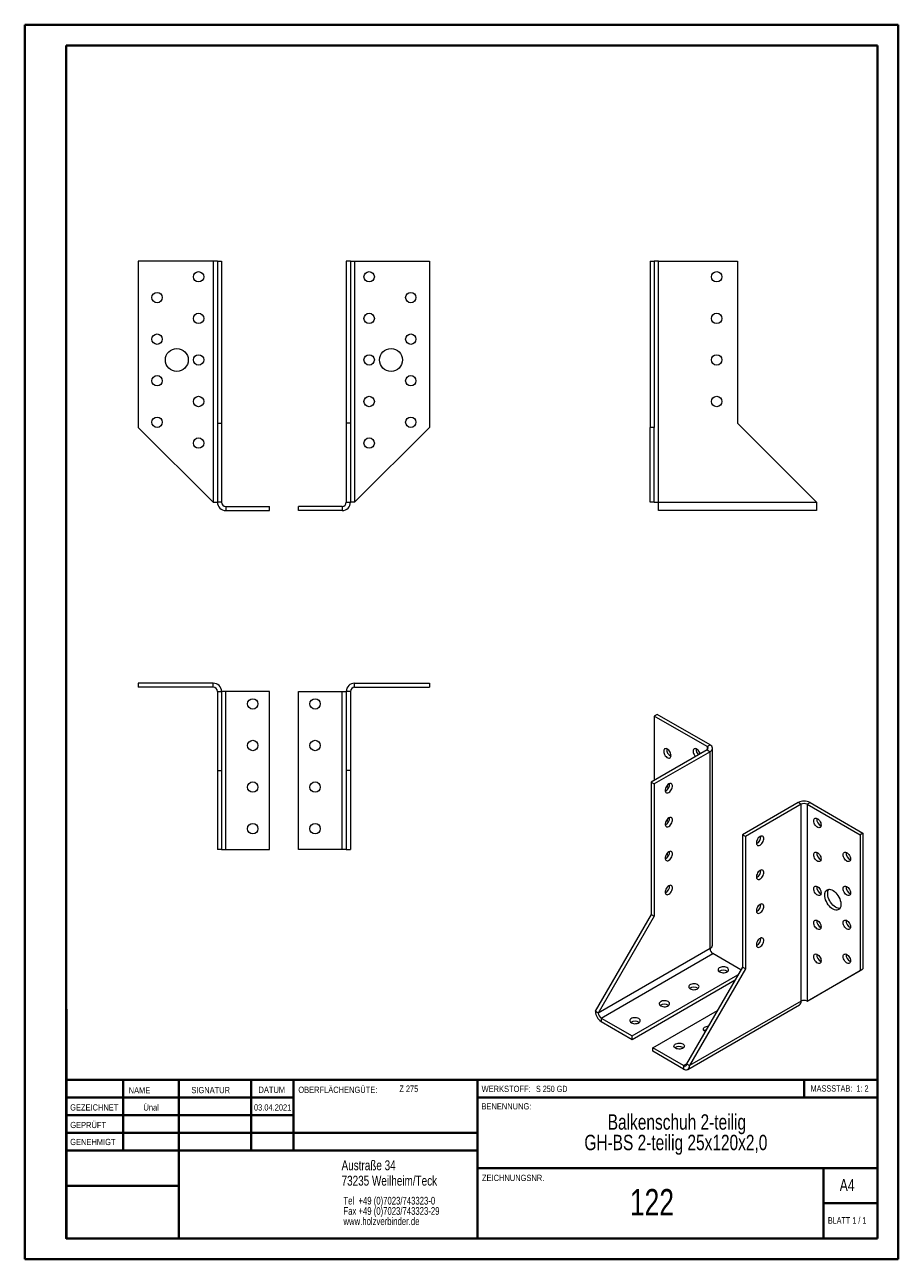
# Model space of a CAD drawing. Header units: millimetres. Extents: x 0 to 210, y 0 to 297.
import ezdxf

# ---------------------------------------------------------------- set-up
doc = ezdxf.new("R2010")
doc.units = ezdxf.units.MM
doc.styles.add('SLDTEXTSTYLE0', font='TXT', dxfattribs={"width": 0.75})
doc.styles.add('SLDTEXTSTYLE1', font='TXT', dxfattribs={"width": 0.681818})
doc.styles.add('SLDTEXTSTYLE2', font='TXT', dxfattribs={"width": 0.7})
doc.styles.add('SLDTEXTSTYLE3', font='TXT', dxfattribs={"width": 0.6875})

# ---------------------------------------------------------------- blocks, each defined once
blk = doc.blocks.new('SW_NOTE_0')
at = {"color": 0, "linetype": 'Continuous', "lineweight": 0, "char_height": 1.8521, "attachment_point": 1, "style": 'SLDTEXTSTYLE0'}
for s, insert in [('Tel  +49 (0)7023/743323-0', (0, 2.39)), ('Fax +49 (0)7023/743323-29', (0, -0.08)), ('www.holzverbinder.de', (0, -2.55))]:
    blk.add_mtext(s, dxfattribs=dict(at, insert=insert))
blk = doc.blocks.new('SW_NOTE_1')
at = {"color": 0, "linetype": 'Continuous', "lineweight": 0, "char_height": 3.7042, "attachment_point": 2, "style": 'SLDTEXTSTYLE0'}
for s, insert in [('Balkenschuh 2-teilig', (23.27, 4.77)), ('GH-BS 2-teilig 25x120x2,0', (23.02, -0.16))]:
    blk.add_mtext(s, dxfattribs=dict(at, insert=insert))

msp = doc.modelspace()

# ---------------------------------------------------------------- linework, layer by layer
at = {"color": 7, "linetype": 'Continuous', "lineweight": 40}
for p, q in [((0.08, 0.21), (0.08, 297.21)), ((0.08, 297.21), (210.08, 297.21)), ((210.08, 0.21), (210.08, 297.21)), ((210.08, 292.21), (210.08, 297.21)), ((10.08, 292.21), (205.08, 292.21)), ((10.08, 5.21), (10.08, 292.21)), ((205.08, 5.21), (205.08, 292.21)), ((10.11, 60.37), (10.11, 5.12)), ((205.08, 43.37), (10.11, 43.37)), ((23.71, 43.37), (23.71, 26.37)), ((37.1, 43.37), (37.1, 5.12)), ((54.51, 43.37), (54.51, 26.37)), ((64.71, 26.37), (64.71, 43.37)), ((108.91, 43.37), (108.91, 5.12)), ((187.47, 39.12), (187.47, 43.37)), ((64.71, 39.1), (10.11, 39.1)), ((205.08, 39.12), (108.91, 39.12)), ((64.71, 34.87), (10.11, 34.87)), ((108.91, 30.62), (10.11, 30.62)), ((108.91, 26.37), (10.11, 26.37)), ((108.91, 22.12), (205.08, 22.12)), ((192.08, 5.21), (192.08, 22.21)), ((37.1, 17.87), (10.11, 17.87)), ((10.11, 13.71), (10.08, 13.71)), ((205.08, 13.71), (192.08, 13.71)), ((10.11, 9.46), (10.08, 9.46)), ((10.08, 5.21), (205.08, 5.21)), ((205.08, 5.21), (180.99, 5.21)), ((0.08, 0.21), (210.08, 0.21))]:
    msp.add_line(p, q, dxfattribs=at)
at = {"color": 7, "linetype": 'Continuous', "lineweight": 15}
for p, q in [((27.39, 240.32), (27.39, 200.32)), ((45.39, 240.32), (27.39, 240.32)), ((45.39, 240.32), (45.39, 182.32)), ((46.39, 240.32), (45.39, 240.32)), ((46.39, 240.32), (47.39, 240.32)), ((46.39, 240.32), (46.39, 201.32)), ((47.39, 240.32), (47.39, 201.32)), ((78.39, 240.32), (77.39, 240.32)), ((77.39, 240.32), (77.39, 201.32)), ((78.39, 240.32), (78.39, 201.32)), ((78.39, 240.32), (79.39, 240.32)), ((79.39, 240.32), (79.39, 182.32)), ((79.39, 240.32), (97.39, 240.32)), ((97.39, 240.32), (97.39, 200.32)), ((150.42, 240.32), (151.42, 240.32)), ((150.42, 240.32), (150.42, 200.32)), ((151.42, 240.32), (151.42, 200.32)), ((152.42, 240.32), (151.42, 240.32)), ((152.42, 182.32), (152.42, 240.32)), ((152.42, 240.32), (171.42, 240.32)), ((171.42, 240.32), (171.42, 201.32)), ((45.39, 182.32), (27.39, 200.32)), ((46.39, 201.32), (46.39, 182.32)), ((46.39, 201.32), (47.39, 201.32)), ((47.39, 201.32), (47.39, 182.32)), ((77.39, 201.32), (77.39, 182.32)), ((78.39, 201.32), (77.39, 201.32)), ((78.39, 201.32), (78.39, 182.32)), ((79.39, 182.32), (97.39, 200.32)), ((151.42, 200.32), (150.42, 200.32)), ((150.42, 182.32), (150.42, 200.32)), ((151.42, 182.32), (151.42, 200.32)), ((171.42, 201.32), (190.42, 182.32)), ((45.39, 182.32), (46.39, 182.32)), ((47.39, 182.32), (46.39, 182.32)), ((48.39, 181.32), (48.39, 180.32)), ((48.39, 181.32), (58.89, 181.32)), ((58.89, 180.32), (58.89, 181.32)), ((65.89, 180.32), (65.89, 181.32)), ((76.39, 181.32), (65.89, 181.32)), ((76.39, 181.32), (76.39, 180.32)), ((77.39, 182.32), (78.39, 182.32)), ((79.39, 182.32), (78.39, 182.32)), ((151.42, 182.32), (150.42, 182.32)), ((151.42, 182.32), (152.42, 182.32)), ((152.42, 182.32), (190.42, 182.32)), ((152.42, 180.32), (152.42, 182.32)), ((190.42, 182.32), (190.42, 180.32)), ((48.39, 180.32), (58.89, 180.32)), ((76.39, 180.32), (65.89, 180.32)), ((190.42, 180.32), (152.42, 180.32)), ((27.39, 138.81), (27.39, 137.81)), ((45.39, 138.81), (27.39, 138.81)), ((45.39, 137.81), (27.39, 137.81)), ((45.39, 137.81), (45.39, 138.81)), ((46.39, 136.81), (47.39, 136.81)), ((46.39, 136.81), (46.39, 117.81)), ((47.39, 136.81), (47.39, 117.81)), ((48.39, 136.81), (47.39, 136.81)), ((48.39, 98.81), (48.39, 136.81)), ((58.89, 136.81), (48.39, 136.81)), ((58.89, 98.81), (58.89, 136.81)), ((65.89, 98.81), (65.89, 136.81)), ((65.89, 136.81), (76.39, 136.81)), ((76.39, 136.81), (77.39, 136.81)), ((76.39, 98.81), (76.39, 136.81)), ((78.39, 136.81), (77.39, 136.81)), ((77.39, 136.81), (77.39, 117.81)), ((78.39, 136.81), (78.39, 117.81)), ((79.39, 137.81), (79.39, 138.81)), ((79.39, 138.81), (97.39, 138.81)), ((79.39, 137.81), (97.39, 137.81)), ((97.39, 138.81), (97.39, 137.81)), ((152.1, 131.31), (151.39, 130.9)), ((151.39, 130.9), (151.39, 115.39)), ((164.12, 123.55), (151.39, 130.9)), ((164.82, 123.96), (152.1, 131.31)), ((164.12, 122.74), (150.68, 114.98)), ((164.82, 122.33), (151.39, 114.57)), ((164.12, 123.55), (164.82, 123.96)), ((164.12, 122.74), (164.82, 122.33)), ((164.82, 74.97), (164.82, 122.33)), ((165.41, 75.79), (165.41, 123.15)), ((46.39, 117.81), (47.39, 117.81)), ((46.39, 117.81), (46.39, 98.81)), ((47.39, 117.81), (47.39, 98.81)), ((78.39, 117.81), (77.39, 117.81)), ((77.39, 117.81), (77.39, 98.81)), ((78.39, 117.81), (78.39, 98.81)), ((150.68, 114.98), (151.39, 114.57)), ((150.68, 114.98), (150.68, 83.14)), ((151.39, 114.57), (151.39, 82.73)), ((186.04, 110.08), (172.6, 102.33)), ((186.74, 109.68), (186.04, 110.08)), ((188.16, 109.68), (188.87, 110.08)), ((188.87, 110.08), (201.59, 102.74)), ((186.74, 109.68), (173.31, 101.92)), ((186.74, 62.32), (186.74, 109.68)), ((188.16, 109.68), (188.16, 62.32)), ((188.16, 109.68), (200.89, 102.33)), ((173.31, 101.92), (172.6, 102.33)), ((172.6, 102.33), (172.6, 70.48)), ((173.31, 101.92), (173.31, 70.07)), ((201.59, 102.74), (200.89, 102.33)), ((200.89, 102.33), (200.89, 69.67)), ((201.59, 102.74), (201.59, 70.07)), ((47.39, 98.81), (46.39, 98.81)), ((47.39, 98.81), (48.39, 98.81)), ((48.39, 98.81), (58.89, 98.81)), ((76.39, 98.81), (65.89, 98.81)), ((77.39, 98.81), (76.39, 98.81)), ((77.39, 98.81), (78.39, 98.81)), ((150.68, 83.14), (137.25, 59.87)), ((151.39, 82.73), (137.95, 59.46)), ((150.68, 83.14), (151.39, 82.73)), ((164.82, 74.97), (137.95, 59.46)), ((138.66, 58.23), (165.53, 73.75)), ((172.25, 69.87), (165.53, 73.75)), ((146.09, 53.95), (171.54, 68.64)), ((172.6, 70.48), (159.17, 47.21)), ((173.31, 70.07), (159.87, 46.8)), ((173.31, 70.07), (172.6, 70.48)), ((188.16, 62.32), (200.89, 69.67)), ((188.87, 62.72), (201.59, 70.07)), ((200.89, 69.67), (201.59, 70.07)), ((146.09, 53.13), (170.83, 67.42)), ((188.16, 62.32), (188.87, 62.72)), ((137.95, 59.46), (137.25, 59.87)), ((151.04, 51.09), (166.59, 60.07)), ((159.46, 45.89), (186.33, 61.4)), ((186.74, 62.32), (159.87, 46.8)), ((138.66, 58.23), (138.66, 57.42)), ((138.66, 58.23), (146.09, 53.95)), ((138.66, 57.42), (146.09, 53.13)), ((146.09, 53.13), (146.09, 53.95)), ((151.04, 50.27), (151.04, 51.09)), ((158.46, 46.8), (151.04, 51.09)), ((158.28, 51.19), (158.43, 51.09)), ((158.46, 45.99), (151.04, 50.27)), ((158.46, 46.8), (158.46, 45.99)), ((159.17, 47.21), (159.87, 46.8))]:
    msp.add_line(p, q, dxfattribs=at)
at = {"color": 8, "linetype": 'Continuous', "lineweight": 15}
for p, q in [((164.12, 123.55), (164.12, 122.74)), ((158.46, 46.8), (159.17, 47.21))]:
    msp.add_line(p, q, dxfattribs=at)
at = {"color": 7, "linetype": 'Continuous', "lineweight": 0}
for p, q in [((64.71, 39.12), (10.11, 39.12)), ((23.71, 5.21), (23.71, 5.12)), ((54.51, 5.21), (54.51, 5.12))]:
    msp.add_line(p, q, dxfattribs=at)
at = {"color": 7, "linetype": 'Continuous', "lineweight": 15, "flags": 128}
for points in [[(155.46, 121.41), (155.43, 121.67), (155.35, 121.94), (155.23, 122.22), (155.07, 122.47), (154.88, 122.69), (154.68, 122.87), (154.46, 123), (154.26, 123.06), (154.07, 123.05), (153.91, 122.98), (153.79, 122.85), (153.71, 122.66), (153.69, 122.43), (153.71, 122.17), (153.79, 121.9), (153.91, 121.63), (154.07, 121.37), (154.26, 121.15), (154.46, 120.97), (154.68, 120.85), (154.88, 120.79), (155.07, 120.79), (155.23, 120.86), (155.35, 120.99), (155.43, 121.18), (155.46, 121.41)], [(162.47, 121.79), (162.42, 121.94), (162.3, 122.22), (162.14, 122.47), (161.96, 122.69), (161.75, 122.87), (161.54, 123), (161.33, 123.06), (161.14, 123.05), (160.98, 122.98), (160.86, 122.85), (160.78, 122.66), (160.76, 122.43), (160.78, 122.17), (160.86, 121.9), (160.98, 121.63), (161.14, 121.37), (161.33, 121.15), (161.34, 121.14)], [(154.92, 114.57), (154.71, 114.42), (154.51, 114.22), (154.34, 113.98), (154.2, 113.71), (154.1, 113.44), (154.05, 113.17), (154.05, 112.92), (154.1, 112.71), (154.2, 112.55), (154.34, 112.45), (154.51, 112.41), (154.71, 112.44), (154.92, 112.53), (155.14, 112.68), (155.34, 112.89), (155.51, 113.13), (155.65, 113.39), (155.75, 113.67), (155.8, 113.94), (155.8, 114.18), (155.75, 114.39), (155.65, 114.55), (155.51, 114.66), (155.34, 114.69), (155.14, 114.67), (154.92, 114.57)], [(154.92, 106.41), (154.71, 106.26), (154.51, 106.05), (154.34, 105.81), (154.2, 105.55), (154.1, 105.27), (154.05, 105), (154.05, 104.76), (154.1, 104.55), (154.2, 104.39), (154.34, 104.29), (154.51, 104.25), (154.71, 104.27), (154.92, 104.37), (155.14, 104.52), (155.34, 104.72), (155.51, 104.96), (155.65, 105.23), (155.75, 105.5), (155.8, 105.77), (155.8, 106.02), (155.75, 106.23), (155.65, 106.39), (155.51, 106.49), (155.34, 106.53), (155.14, 106.5), (154.92, 106.41)], [(189.75, 105.7), (189.78, 105.92), (189.85, 106.11), (189.97, 106.24), (190.13, 106.31), (190.32, 106.32), (190.53, 106.26), (190.74, 106.14), (190.95, 105.96), (191.14, 105.74), (191.3, 105.48), (191.42, 105.21), (191.49, 104.93), (191.52, 104.67), (191.49, 104.45), (191.42, 104.26), (191.3, 104.13), (191.14, 104.06), (190.95, 104.05), (190.74, 104.11), (190.53, 104.23), (190.32, 104.41), (190.13, 104.63), (189.97, 104.89), (189.85, 105.16), (189.78, 105.44), (189.75, 105.7)], [(176.84, 99.88), (177.06, 100.03), (177.26, 100.23), (177.43, 100.47), (177.57, 100.74), (177.67, 101.01), (177.72, 101.28), (177.72, 101.53), (177.67, 101.74), (177.57, 101.9), (177.43, 102), (177.26, 102.04), (177.06, 102.01), (176.84, 101.92), (176.63, 101.77), (176.43, 101.57), (176.26, 101.32), (176.12, 101.06), (176.02, 100.78), (175.97, 100.52), (175.97, 100.27), (176.02, 100.06), (176.12, 99.9), (176.26, 99.8), (176.43, 99.76), (176.63, 99.79), (176.84, 99.88)], [(154.92, 98.24), (154.71, 98.09), (154.51, 97.89), (154.34, 97.65), (154.2, 97.38), (154.1, 97.11), (154.05, 96.84), (154.05, 96.59), (154.1, 96.38), (154.2, 96.22), (154.34, 96.12), (154.51, 96.08), (154.71, 96.11), (154.92, 96.2), (155.14, 96.35), (155.34, 96.56), (155.51, 96.8), (155.65, 97.06), (155.75, 97.34), (155.8, 97.61), (155.8, 97.85), (155.75, 98.06), (155.65, 98.22), (155.51, 98.32), (155.34, 98.36), (155.14, 98.34), (154.92, 98.24)], [(189.75, 97.53), (189.78, 97.76), (189.85, 97.95), (189.97, 98.08), (190.13, 98.15), (190.32, 98.15), (190.53, 98.09), (190.74, 97.97), (190.95, 97.79), (191.14, 97.57), (191.3, 97.31), (191.42, 97.04), (191.49, 96.77), (191.52, 96.51), (191.49, 96.28), (191.42, 96.09), (191.3, 95.96), (191.14, 95.89), (190.95, 95.88), (190.74, 95.94), (190.53, 96.07), (190.32, 96.25), (190.13, 96.47), (189.97, 96.72), (189.85, 97), (189.78, 97.27), (189.75, 97.53)], [(196.82, 97.53), (196.85, 97.76), (196.92, 97.95), (197.04, 98.08), (197.2, 98.15), (197.39, 98.16), (197.6, 98.09), (197.81, 97.97), (198.02, 97.79), (198.21, 97.57), (198.37, 97.32), (198.49, 97.04), (198.56, 96.77), (198.59, 96.51), (198.56, 96.28), (198.49, 96.09), (198.37, 95.96), (198.21, 95.89), (198.02, 95.88), (197.81, 95.95), (197.6, 96.07), (197.39, 96.25), (197.2, 96.47), (197.04, 96.73), (196.92, 97), (196.85, 97.27), (196.82, 97.53)], [(176.84, 91.71), (177.06, 91.86), (177.26, 92.07), (177.43, 92.31), (177.57, 92.57), (177.67, 92.85), (177.72, 93.12), (177.72, 93.36), (177.67, 93.57), (177.57, 93.73), (177.43, 93.84), (177.26, 93.87), (177.06, 93.85), (176.84, 93.75), (176.63, 93.6), (176.43, 93.4), (176.26, 93.16), (176.12, 92.89), (176.02, 92.62), (175.97, 92.35), (175.97, 92.1), (176.02, 91.89), (176.12, 91.73), (176.26, 91.63), (176.43, 91.59), (176.63, 91.62), (176.84, 91.71)], [(154.92, 90.08), (154.71, 89.93), (154.51, 89.72), (154.34, 89.48), (154.2, 89.22), (154.1, 88.94), (154.05, 88.67), (154.05, 88.43), (154.1, 88.22), (154.2, 88.06), (154.34, 87.95), (154.51, 87.92), (154.71, 87.94), (154.92, 88.04), (155.14, 88.19), (155.34, 88.39), (155.51, 88.63), (155.65, 88.9), (155.75, 89.17), (155.8, 89.44), (155.8, 89.69), (155.75, 89.9), (155.65, 90.06), (155.51, 90.16), (155.34, 90.2), (155.14, 90.17), (154.92, 90.08)], [(189.75, 89.36), (189.78, 89.59), (189.85, 89.78), (189.97, 89.91), (190.13, 89.98), (190.32, 89.99), (190.53, 89.93), (190.74, 89.81), (190.95, 89.63), (191.14, 89.4), (191.3, 89.15), (191.42, 88.88), (191.49, 88.6), (191.52, 88.34), (191.49, 88.11), (191.42, 87.93), (191.3, 87.8), (191.14, 87.72), (190.95, 87.72), (190.74, 87.78), (190.53, 87.9), (190.32, 88.08), (190.13, 88.3), (189.97, 88.56), (189.85, 88.83), (189.78, 89.11), (189.75, 89.36)], [(192.4, 87.83), (192.43, 88.18), (192.5, 88.49), (192.62, 88.75), (192.79, 88.96), (193, 89.11), (193.24, 89.2), (193.51, 89.22), (193.8, 89.18), (194.11, 89.08), (194.42, 88.91), (194.73, 88.69), (195.04, 88.41), (195.32, 88.09), (195.58, 87.74), (195.8, 87.36), (195.99, 86.96), (196.13, 86.56), (196.23, 86.16), (196.28, 85.77), (196.28, 85.41), (196.23, 85.08), (196.13, 84.8), (195.99, 84.56), (195.8, 84.38), (195.58, 84.26), (195.32, 84.21), (195.04, 84.21), (194.73, 84.29), (194.42, 84.42), (194.11, 84.62), (193.8, 84.87), (193.51, 85.16), (193.24, 85.5), (193, 85.87), (192.79, 86.26), (192.62, 86.66), (192.5, 87.06), (192.43, 87.46), (192.4, 87.83)], [(196.03, 84.61), (195.89, 84.61), (195.59, 84.65), (195.29, 84.75), (194.97, 84.92), (194.66, 85.14), (194.36, 85.42), (194.08, 85.74), (193.82, 86.09), (193.6, 86.47), (193.41, 86.87), (193.26, 87.27), (193.16, 87.67), (193.11, 88.06), (193.11, 88.42), (193.16, 88.75), (193.26, 89.03), (193.37, 89.22)], [(196.82, 89.37), (196.85, 89.59), (196.92, 89.78), (197.04, 89.91), (197.2, 89.98), (197.39, 89.99), (197.6, 89.93), (197.81, 89.81), (198.02, 89.63), (198.21, 89.4), (198.37, 89.15), (198.49, 88.88), (198.56, 88.6), (198.59, 88.34), (198.56, 88.12), (198.49, 87.93), (198.37, 87.8), (198.21, 87.72), (198.02, 87.72), (197.81, 87.78), (197.6, 87.9), (197.39, 88.08), (197.2, 88.3), (197.04, 88.56), (196.92, 88.83), (196.85, 89.11), (196.82, 89.37)], [(176.84, 83.55), (177.06, 83.7), (177.26, 83.9), (177.43, 84.14), (177.57, 84.41), (177.67, 84.68), (177.72, 84.95), (177.72, 85.2), (177.67, 85.41), (177.57, 85.57), (177.43, 85.67), (177.26, 85.71), (177.06, 85.68), (176.84, 85.59), (176.63, 85.44), (176.43, 85.23), (176.26, 84.99), (176.12, 84.73), (176.02, 84.45), (175.97, 84.18), (175.97, 83.94), (176.02, 83.73), (176.12, 83.57), (176.26, 83.47), (176.43, 83.43), (176.63, 83.45), (176.84, 83.55)], [(189.75, 81.2), (189.78, 81.43), (189.85, 81.61), (189.97, 81.75), (190.13, 81.82), (190.32, 81.82), (190.53, 81.76), (190.74, 81.64), (190.95, 81.46), (191.14, 81.24), (191.3, 80.98), (191.42, 80.71), (191.49, 80.44), (191.52, 80.18), (191.49, 79.95), (191.42, 79.76), (191.3, 79.63), (191.14, 79.56), (190.95, 79.55), (190.74, 79.61), (190.53, 79.74), (190.32, 79.92), (190.13, 80.14), (189.97, 80.39), (189.85, 80.67), (189.78, 80.94), (189.75, 81.2)], [(196.82, 81.2), (196.85, 81.43), (196.92, 81.62), (197.04, 81.75), (197.2, 81.82), (197.39, 81.82), (197.6, 81.76), (197.81, 81.64), (198.02, 81.46), (198.21, 81.24), (198.37, 80.98), (198.49, 80.71), (198.56, 80.44), (198.59, 80.18), (198.56, 79.95), (198.49, 79.76), (198.37, 79.63), (198.21, 79.56), (198.02, 79.55), (197.81, 79.61), (197.6, 79.74), (197.39, 79.92), (197.2, 80.14), (197.04, 80.39), (196.92, 80.67), (196.85, 80.94), (196.82, 81.2)], [(176.84, 75.38), (177.06, 75.53), (177.26, 75.74), (177.43, 75.98), (177.57, 76.24), (177.67, 76.52), (177.72, 76.79), (177.72, 77.03), (177.67, 77.24), (177.57, 77.4), (177.43, 77.5), (177.26, 77.54), (177.06, 77.52), (176.84, 77.42), (176.63, 77.27), (176.43, 77.07), (176.26, 76.83), (176.12, 76.56), (176.02, 76.29), (175.97, 76.02), (175.97, 75.77), (176.02, 75.56), (176.12, 75.4), (176.26, 75.3), (176.43, 75.26), (176.63, 75.29), (176.84, 75.38)], [(189.75, 73.03), (189.78, 73.26), (189.85, 73.45), (189.97, 73.58), (190.13, 73.65), (190.32, 73.66), (190.53, 73.6), (190.74, 73.48), (190.95, 73.3), (191.14, 73.07), (191.3, 72.82), (191.42, 72.55), (191.49, 72.27), (191.52, 72.01), (191.49, 71.78), (191.42, 71.6), (191.3, 71.46), (191.14, 71.39), (190.95, 71.39), (190.74, 71.45), (190.53, 71.57), (190.32, 71.75), (190.13, 71.97), (189.97, 72.23), (189.85, 72.5), (189.78, 72.77), (189.75, 73.03)], [(196.82, 73.03), (196.85, 73.26), (196.92, 73.45), (197.04, 73.58), (197.2, 73.65), (197.39, 73.66), (197.6, 73.6), (197.81, 73.48), (198.02, 73.3), (198.21, 73.07), (198.37, 72.82), (198.49, 72.55), (198.56, 72.27), (198.59, 72.01), (198.56, 71.78), (198.49, 71.6), (198.37, 71.47), (198.21, 71.39), (198.02, 71.39), (197.81, 71.45), (197.6, 71.57), (197.39, 71.75), (197.2, 71.97), (197.04, 72.23), (196.92, 72.5), (196.85, 72.78), (196.82, 73.03)], [(167.12, 69.36), (167.36, 69.25), (167.63, 69.18), (167.93, 69.15), (168.23, 69.16), (168.52, 69.21), (168.78, 69.3), (168.99, 69.42), (169.15, 69.57), (169.24, 69.74), (169.25, 69.91), (169.2, 70.08), (169.08, 70.24), (168.89, 70.38), (168.65, 70.49), (168.38, 70.56), (168.08, 70.59), (167.78, 70.58), (167.49, 70.53), (167.24, 70.44), (167.02, 70.31), (166.87, 70.16), (166.78, 70), (166.76, 69.82), (166.81, 69.65), (166.94, 69.49), (167.12, 69.36)], [(160.05, 65.28), (160.29, 65.17), (160.56, 65.1), (160.86, 65.07), (161.16, 65.08), (161.45, 65.13), (161.71, 65.22), (161.92, 65.34), (162.07, 65.49), (162.16, 65.66), (162.18, 65.83), (162.13, 66), (162, 66.16), (161.82, 66.3), (161.58, 66.4), (161.31, 66.47), (161.01, 66.51), (160.71, 66.5), (160.42, 66.44), (160.16, 66.35), (159.95, 66.23), (159.8, 66.08), (159.71, 65.92), (159.69, 65.74), (159.74, 65.57), (159.87, 65.41), (160.05, 65.28)], [(152.98, 61.19), (153.22, 61.09), (153.49, 61.01), (153.79, 60.98), (154.09, 60.99), (154.38, 61.05), (154.63, 61.14), (154.85, 61.26), (155, 61.41), (155.09, 61.57), (155.11, 61.75), (155.06, 61.92), (154.93, 62.08), (154.75, 62.21), (154.51, 62.32), (154.24, 62.39), (153.94, 62.42), (153.64, 62.41), (153.35, 62.36), (153.09, 62.27), (152.88, 62.15), (152.72, 62), (152.63, 61.83), (152.62, 61.66), (152.67, 61.49), (152.79, 61.33), (152.98, 61.19)], [(145.91, 57.11), (146.15, 57), (146.42, 56.93), (146.72, 56.9), (147.02, 56.91), (147.31, 56.96), (147.56, 57.05), (147.78, 57.18), (147.93, 57.33), (148.02, 57.49), (148.04, 57.67), (147.99, 57.84), (147.86, 58), (147.68, 58.13), (147.44, 58.24), (147.16, 58.31), (146.87, 58.34), (146.57, 58.33), (146.28, 58.28), (146.02, 58.19), (145.81, 58.07), (145.65, 57.92), (145.56, 57.75), (145.55, 57.58), (145.6, 57.41), (145.72, 57.25), (145.91, 57.11)], [(163.68, 55.02), (163.59, 55.07), (163.4, 55.21), (163.28, 55.37), (163.22, 55.54), (163.24, 55.71), (163.33, 55.88), (163.49, 56.03), (163.7, 56.15), (163.96, 56.24), (164.25, 56.29), (164.41, 56.3)], [(156.52, 50.99), (156.33, 51.13), (156.21, 51.28), (156.15, 51.46), (156.17, 51.63), (156.26, 51.79), (156.42, 51.94), (156.63, 52.07), (156.89, 52.16), (157.17, 52.21), (157.48, 52.22), (157.77, 52.19), (158.05, 52.12), (158.28, 52.01), (158.47, 51.87), (158.59, 51.71), (158.65, 51.54), (158.63, 51.37), (158.54, 51.2), (158.38, 51.05), (158.17, 50.93), (157.91, 50.84), (157.62, 50.79), (157.32, 50.78), (157.03, 50.81), (156.75, 50.88), (156.52, 50.99)]]:
    msp.add_lwpolyline(points, dxfattribs=at)
at = {"color": 7, "linetype": 'Continuous', "lineweight": 15}
for centre, radius in [((41.89, 236.57), 1.25), ((82.89, 236.57), 1.25), ((166.42, 236.57), 1.25), ((31.89, 231.57), 1.25), ((92.89, 231.57), 1.25), ((41.89, 226.57), 1.25), ((82.89, 226.57), 1.25), ((166.42, 226.57), 1.25), ((31.89, 221.57), 1.25), ((92.89, 221.57), 1.25), ((36.64, 216.57), 2.75), ((41.89, 216.57), 1.25), ((82.89, 216.57), 1.25), ((88.14, 216.57), 2.75), ((166.42, 216.57), 1.25), ((31.89, 211.57), 1.25), ((92.89, 211.57), 1.25), ((41.89, 206.57), 1.25), ((82.89, 206.57), 1.25), ((166.42, 206.57), 1.25), ((31.89, 201.57), 1.25), ((92.89, 201.57), 1.25), ((41.89, 196.57), 1.25), ((82.89, 196.57), 1.25), ((54.89, 133.81), 1.25), ((69.89, 133.81), 1.25), ((54.89, 123.81), 1.25), ((69.89, 123.81), 1.25), ((54.89, 113.81), 1.25), ((69.89, 113.81), 1.25), ((54.89, 103.81), 1.25), ((69.89, 103.81), 1.25)]:
    msp.add_circle(centre, radius, dxfattribs=at)
for centre, radius, start, end in [((48.39, 182.32), 2, 180, 270), ((48.39, 182.32), 1, 180, 270), ((76.39, 182.32), 2, 270, 0), ((76.39, 182.32), 1, 270, 0), ((45.39, 136.81), 2, 0, 90), ((45.39, 136.81), 1, 0, 90), ((79.39, 136.81), 2, 90, 180), ((79.39, 136.81), 1, 90, 180), ((156.18, 122.85), 1.78, 174.5542, 245.4404), ((163.34, 122.89), 1.87, 176.0276, 226.092), ((163.96, 123.15), 0.437, 290.7834, 69.2166), ((164.51, 123.15), 0.873, 290.7834, 69.2166), ((155.66, 114.36), 1.97, 215.207, 224.8977), ((153.32, 114.48), 1.78, 294.5598, 5.4455), ((156.49, 114.86), 2.12, 198.727, 217.9715), ((153.48, 113.15), 1.97, 35.2279, 45.0021), ((187.45, 107.35), 3.07, 62.6097, 117.3903), ((187.45, 108.31), 1.54, 62.6097, 117.3903), ((155.66, 106.2), 1.97, 215.207, 224.8977), ((153.32, 106.32), 1.78, 294.5598, 5.4455), ((156.49, 106.69), 2.12, 198.727, 217.9715), ((153.48, 104.98), 1.97, 35.2279, 45.0021), ((192.24, 106.11), 1.78, 174.6197, 245.375), ((175.24, 101.83), 1.78, 294.5598, 5.4455), ((153.32, 98.15), 1.78, 294.5598, 5.4455), ((153.48, 96.82), 1.97, 35.2279, 45.0021), ((192.24, 97.95), 1.78, 174.6197, 245.375), ((199.32, 97.95), 1.78, 174.6197, 245.375), ((155.66, 98.03), 1.97, 215.207, 224.8977), ((156.49, 98.53), 2.12, 198.727, 217.9715), ((175.24, 93.66), 1.78, 294.5598, 5.4455), ((153.32, 89.99), 1.78, 294.5598, 5.4455), ((192.24, 89.78), 1.78, 174.6197, 245.375), ((199.32, 89.78), 1.78, 174.6197, 245.375), ((175.24, 85.5), 1.78, 294.5598, 5.4455), ((192.24, 81.62), 1.78, 174.6197, 245.375), ((199.32, 81.62), 1.78, 174.6197, 245.375), ((175.24, 77.33), 1.78, 294.5598, 5.4455), ((164.41, 75.89), 1.01, 294.3747, 354.3052), ((166.36, 75.04), 1.54, 182.6055, 237.3945), ((192.24, 73.45), 1.78, 174.6197, 245.375), ((199.32, 73.45), 1.78, 174.6197, 245.375), ((168.01, 68.01), 1.78, 54.5689, 125.4311), ((160.94, 63.93), 1.78, 54.5689, 125.4311), ((187.45, 60.95), 1.54, 62.6097, 117.3903), ((140.32, 60.01), 3.07, 182.6055, 237.3945), ((139.49, 59.53), 1.54, 182.6055, 237.3945), ((153.86, 59.85), 1.78, 54.5689, 125.4311), ((185.76, 62.21), 0.986, 305.0133, 6.2988), ((146.79, 55.76), 1.78, 54.5689, 125.4311), ((164.22, 54.21), 1.24, 105.0654, 128.9128), ((157.41, 49.58), 1.83, 61.4802, 124.6181), ((158.74, 47.14), 0.437, 230.7967, 9.214), ((159.01, 46.66), 0.873, 230.7967, 9.214)]:
    msp.add_arc(centre, radius, start, end, dxfattribs=at)

# ---------------------------------------------------------------- block references
at = {"color": 7, "linetype": 'Continuous', "lineweight": 0}
for name, p in [('SW_NOTE_1', (133.59, 30.33)), ('SW_NOTE_0', (76.7, 12.85))]:
    msp.add_blockref(name, p, dxfattribs=at)

# ---------------------------------------------------------------- texts
for s, insert, char_height, attachment_point, style in [('NAME', (25.07, 41.62), 1.5, 1, 'SLDTEXTSTYLE0'), ('SIGNATUR', (40.14, 41.68), 1.5, 1, 'SLDTEXTSTYLE0'), ('DATUM', (56.28, 41.74), 1.5, 1, 'SLDTEXTSTYLE0'), ('OBERFLÄCHENGÜTE:', (65.86, 41.74), 1.5, 1, 'SLDTEXTSTYLE0'), ('Z 275', (90.14, 42.03), 1.587, 1, 'SLDTEXTSTYLE2'), ('WERKSTOFF:', (109.91, 41.96), 1.5, 1, 'SLDTEXTSTYLE0'), ('S 250 GD', (122.99, 41.96), 1.5, 1, 'SLDTEXTSTYLE3'), ('MASSSTAB:  1: 2', (188.99, 42.07), 1.5, 1, 'SLDTEXTSTYLE2'), ('GEZEICHNET', (11, 37.51), 1.5, 1, 'SLDTEXTSTYLE0'), ('Ünal', (30.47, 37.5), 1.499, 2, 'SLDTEXTSTYLE0'), ('03.04.2021', (59.68, 37.5), 1.499, 2, 'SLDTEXTSTYLE0'), ('BENENNUNG:', (109.88, 37.77), 1.5, 1, 'SLDTEXTSTYLE0'), ('GEPRÜFT', (11.03, 33.28), 1.5, 1, 'SLDTEXTSTYLE0'), ('GENEHMIGT', (11.02, 29.19), 1.5, 1, 'SLDTEXTSTYLE0'), ('Austraße 34', (76.25, 24.02), 2.3813, 1, 'SLDTEXTSTYLE0'), ('73235 Weilheim/Teck', (76.25, 20.32), 2.3813, 1, 'SLDTEXTSTYLE0'), ('ZEICHNUNGSNR.', (110, 20.55), 1.5, 1, 'SLDTEXTSTYLE0'), ('A4', (196, 19.52), 2.91, 1, 'SLDTEXTSTYLE0'), ('122', (150.86, 17.12), 6.35, 2, 'SLDTEXTSTYLE0'), ('BLATT 1 / 1', (193.16, 10.36), 1.5875, 1, 'SLDTEXTSTYLE1')]:
    msp.add_mtext(s, dxfattribs=dict(at, insert=insert, char_height=char_height, attachment_point=attachment_point, style=style))

doc.saveas('drawing.dxf')
